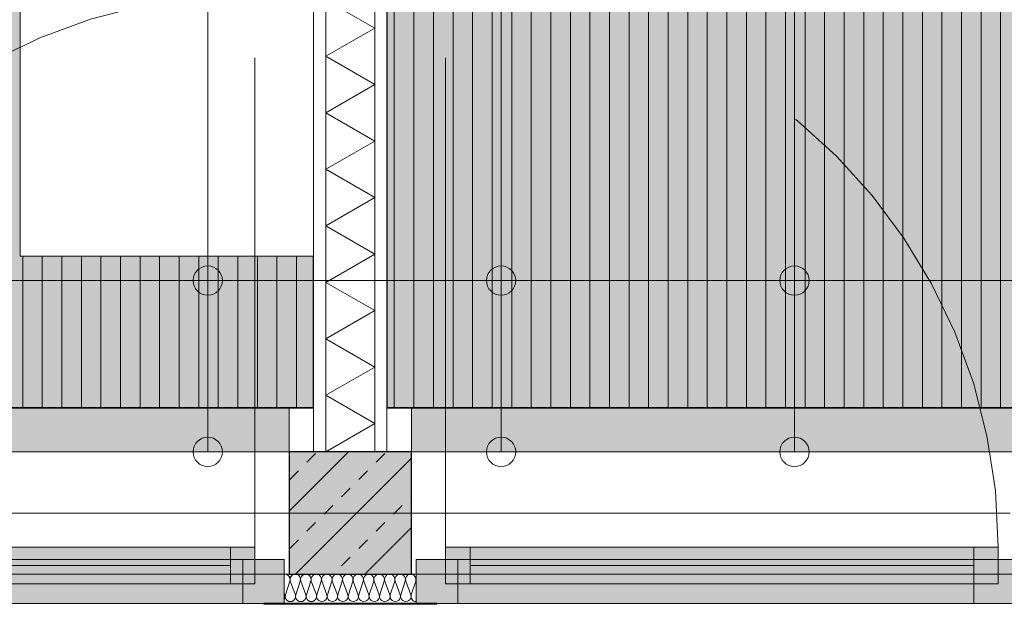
# Model space of a CAD drawing. Header units: metres. Extents: x -45 to 152, y -127 to 99.
# Tile 127 of 256: x -26.33 to -24.31, y -21.79 to -20.59. Entities that reach past the tile are written whole.
import ezdxf

# ---------------------------------------------------------------- set-up
doc = ezdxf.new("R2010")
doc.units = ezdxf.units.M
doc.header["$PDMODE"] = 1
doc.header["$PDSIZE"] = -2
for name, pattern in [('Achsen 01', [5.291531, 3.175, -1.058062, 0.352704, -0.705764]), ('gestrichelt - 01', [2, 1, -1]), ('Raster 01', [2, 1, -1])]:
    doc.linetypes.add(name, pattern=pattern)
doc.layers.get('0').update_dxf_attribs({"lineweight": 25})
for name, color, linetype, lineweight, true_color in [('013_Beton und Stahlbetonarbeiten-000 Brüstung', 7, 'Continuous', 9, 0xa6a6a6), ('013_Beton und Stahlbetonarbeiten-000 Sichtbeton-333 Außenstütze', 5, 'Continuous', 5, 0x0000ff), ('013_Beton und Stahlbetonarbeiten-000 Sichtbeton-334 Außenwandöf', 5, 'Continuous', 5, 0x0000ff), ('014_Fassadenarbeiten-330 mineralische Dämmung', 7, 'Continuous', 9, 0x666666), ('031_Metallbauarbeiten-350 Lamellendecke DS', 7, 'Continuous', 35, 0x666666), ('032_Metallarbeiten-Fenster', 7, 'Continuous', 13, 0x444444), ('039_Trockenbauarbeiten-340 Dämmung', 7, 'Continuous', 9, 0xc0c0c0), ('ACTES-Einrichtung Aufsicht.', 7, 'Continuous', 9, 0xa6a6a6), ('AV1-Achsen', 1, 'Achsen 01', 18, 0xff0000), ('AV1-Raster', 7, 'Raster 01', 9, 0xa6a6a6)]:
    doc.layers.add(name, color=color, linetype=linetype, lineweight=lineweight, true_color=true_color)
for name, color, linetype, lineweight in [('013_Beton und Stahlbetonarbeiten-330 Außenstützen', 7, 'Continuous', 25), ('030_Sonnenschutzarbeiten-BLENDSCHUTZ', 7, 'Continuous', 5), ('036_Bodenbelagarbeiten-350 Doppelbodenelement', 7, 'Continuous', 9), ('039_Trockenbauarbeiten-340 Gipskarton', 7, 'Continuous', 9), ('_1.35m (3D)', 7, 'Continuous', 9), ('_GRU (2D)', 7, 'Continuous', 9), ('_OG 2 (2D)', 7, 'Continuous', 9), ('_OG 2 - DS (2D)', 7, 'Continuous', 9), ('Bemaßung-Bemaßung', 7, 'Continuous', 9), ('Keine', 7, 'Continuous', 9)]:
    doc.layers.add(name, color=color, linetype=linetype, lineweight=lineweight)
doc.layers.get('0').freeze()
doc.styles.add('Arial', font='arial.ttf')
doc.dimstyles.new('COE 50', dxfattribs={"dimtxt": 126.090495, "dimasz": 0.001414, "dimexe": 0.001, "dimexo": 0.01, "dimgap": 0.001, "dimtad": 1, "dimdec": 3, "dimtxsty": 'Arial', "dimblk": 'VW_SLASH-4', "dimblk1": 'VW_SLASH-4', "dimblk2": 'VW_SLASH-4', "dimcen": 0, "dimadec": 3, "dimazin": 0, "dimtfac": 0.8, "dimtdec": 3, "dimtix": 1, "dimtmove": 0, "dimatfit": 0, "dimldrblk": 'VW_SLASH-3', "dimfxl": 0.002, "dimfxlon": 1, "dimfrac": 2, "dimtolj": 1, "dimarcsym": 0})
pattern_1 = [(90, (0, 0), (0.04, 0), [])]

# ---------------------------------------------------------------- blocks, each defined once
blk = doc.blocks.new('Group-2')
at = {"layer": 'AV1-Raster'}
blk.add_line((-25.65, -22.95), (-25.65, 1.35), dxfattribs=at)
blk = doc.blocks.new('1.35m (3D)')
at = {"layer": 'AV1-Raster', "color": 7}
blk.add_blockref('Group-2', (0, 0), dxfattribs=at)
blk = doc.blocks.new('VW_SLASH-4')
at = {"color": 0, "linetype": 'ByBlock', "lineweight": -2, "transparency": 16777216}
blk.add_line((0, 0), (-1, 0), dxfattribs=at)
at = {"color": 0, "linetype": 'Continuous', "lineweight": 15, "transparency": 16777216, "flags": 128}
blk.add_lwpolyline([(0.5, 0.5), (-0.5, -0.5)], dxfattribs=at)
blk = doc.blocks.new('*D15')
at = {"layer": '030_Sonnenschutzarbeiten-BLENDSCHUTZ', "color": 0, "lineweight": -2}
for p, q in [((-25.525, -22.025), (-25.525, -22.175)), ((-23.075, -22.025), (-23.075, -22.175)), ((-23.1457, -22.125), (-25.4543, -22.125))]:
    blk.add_line(p, q, dxfattribs=at)
at = {"layer": 'Defpoints', "color": 0}
for p in [(-25.525, -21.385), (-23.075, -21.385), (-25.525, -22.125)]:
    blk.add_point(p, dxfattribs=at)
at = {"layer": '030_Sonnenschutzarbeiten-BLENDSCHUTZ', "color": 0, "lineweight": -2, "xscale": 0.070693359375, "yscale": 0.070693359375, "zscale": 0.070693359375, "rotation": 180}
blk.add_blockref('VW_SLASH-4', (-25.525, -22.125), dxfattribs=at)
at = {"layer": '030_Sonnenschutzarbeiten-BLENDSCHUTZ', "color": 0, "lineweight": -2, "xscale": 0.070693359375, "yscale": 0.070693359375, "zscale": 0.070693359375}
blk.add_blockref('VW_SLASH-4', (-23.075, -22.125), dxfattribs=at)
at = {"layer": '030_Sonnenschutzarbeiten-BLENDSCHUTZ', "color": 0, "lineweight": 13, "insert": (-24.3, -22.0144), "char_height": 0.10087, "attachment_point": 5, "style": 'Arial'}
blk.add_mtext('\\A1;2,45', dxfattribs=at)
blk = doc.blocks.new('VW_SLASH-3')
at = {"color": 0, "linetype": 'ByBlock', "lineweight": -2, "transparency": 16777216}
blk.add_line((0, 0), (-1, 0), dxfattribs=at)
at = {"color": 0, "linetype": 'Continuous', "lineweight": 15, "transparency": 16777216, "flags": 128}
blk.add_lwpolyline([(0.5, 0.5), (-0.5, -0.5)], dxfattribs=at)
blk = doc.blocks.new('*D26')
at = {"layer": '030_Sonnenschutzarbeiten-BLENDSCHUTZ', "color": 0, "lineweight": -2}
for p, q in [((-28.225, -22.025), (-28.225, -22.175)), ((-25.775, -22.025), (-25.775, -22.175)), ((-25.8457, -22.125), (-28.1543, -22.125))]:
    blk.add_line(p, q, dxfattribs=at)
at = {"layer": 'Defpoints', "color": 0}
for p in [(-28.225, -21.385), (-25.775, -21.385), (-28.225, -22.125)]:
    blk.add_point(p, dxfattribs=at)
at = {"layer": '030_Sonnenschutzarbeiten-BLENDSCHUTZ', "color": 0, "lineweight": -2, "xscale": 0.070693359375, "yscale": 0.070693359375, "zscale": 0.070693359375, "rotation": 180}
blk.add_blockref('VW_SLASH-4', (-28.225, -22.125), dxfattribs=at)
at = {"layer": '030_Sonnenschutzarbeiten-BLENDSCHUTZ', "color": 0, "lineweight": -2, "xscale": 0.070693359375, "yscale": 0.070693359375, "zscale": 0.070693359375}
blk.add_blockref('VW_SLASH-4', (-25.775, -22.125), dxfattribs=at)
at = {"layer": '030_Sonnenschutzarbeiten-BLENDSCHUTZ', "color": 0, "lineweight": 13, "insert": (-27, -22.0144), "char_height": 0.10087, "attachment_point": 5, "style": 'Arial'}
blk.add_mtext('\\A1;2,45', dxfattribs=at)
blk = doc.blocks.new('Group-101')
at = {"color": 255, "transparency": 33554687}
blk.add_wipeout([(-26.325, -21.075), (-26.325, -18.275), (-25.725, -18.275), (-25.725, -21.075)], dxfattribs=at).dxf.layer = 'ACTES-Einrichtung Aufsicht.'
at = {"layer": 'ACTES-Einrichtung Aufsicht.', "transparency": 33554623, "flags": 128}
blk.add_lwpolyline([(-26.325, -21.075), (-26.325, -18.275), (-25.725, -18.275), (-25.725, -21.075)], close=True, dxfattribs=at)
blk = doc.blocks.new('Group-137')
at = {"color": 255, "linetype": 'Continuous', "lineweight": 5}
blk.add_wipeout([(-21.475, 25.6), (-18.275, 25.6), (-18.275, 25.7), (-21.475, 25.7)], dxfattribs=at).dxf.layer = '039_Trockenbauarbeiten-340 Dämmung'
blk = doc.blocks.new('Group-138')
at = {"layer": '039_Trockenbauarbeiten-340 Dämmung', "transparency": 33554687, "flags": 128}
blk.add_lwpolyline([(-21.475, 25.7), (-21.4173, 25.6), (-21.3595, 25.7), (-21.3018, 25.6), (-21.2441, 25.7), (-21.1863, 25.6), (-21.1286, 25.7), (-21.0709, 25.6), (-21.0131, 25.7), (-20.9554, 25.6), (-20.8976, 25.7), (-20.8399, 25.6), (-20.7822, 25.7), (-20.7244, 25.6), (-20.6667, 25.7), (-20.609, 25.6), (-20.5512, 25.7)], dxfattribs=at)
blk = doc.blocks.new('Group-139')
at = {"layer": '039_Trockenbauarbeiten-340 Dämmung'}
blk.add_blockref('Group-137', (0, 0), dxfattribs=at)
at = {"layer": '039_Trockenbauarbeiten-340 Dämmung', "transparency": 33554687}
blk.add_blockref('Group-138', (0, 0), dxfattribs=at)
blk = doc.blocks.new('Parametric Object-13')
at = {"layer": '039_Trockenbauarbeiten-340 Dämmung', "color": 7, "transparency": 33554687}
blk.add_blockref('Group-139', (0, 0), dxfattribs=at)
at = {"layer": '039_Trockenbauarbeiten-340 Dämmung', "color": 0, "flags": 1}
for tag in ['IFC_UUID', 'instanceID', 'prm0_name', 'prm0_type', 'prm0_value', 'prm1_name', 'prm1_type', 'prm1_value', 'prm2_name', 'prm2_type', 'prm2_value', 'prm3_name', 'prm3_type', 'prm3_value', 'prm4_name', 'prm4_type', 'prm4_value', 'prm5_name', 'prm5_type', 'prm5_value', 'prm6_name', 'prm6_type', 'prm6_value']:
    blk.add_attdef(tag, (-25.7, -21.475), '', height=0.00018, dxfattribs=at)
blk = doc.blocks.new('*D664')
at = {"layer": 'Bemaßung-Bemaßung', "color": 0, "linetype": 'Continuous', "lineweight": -2}
for p, q in [((-29.625, -23.175), (-29.625, -23.325)), ((-25.725, -23.175), (-25.725, -23.325)), ((-25.7957, -23.275), (-29.5543, -23.275))]:
    blk.add_line(p, q, dxfattribs=at)
at = {"layer": 'Defpoints', "color": 0}
for p in [(-29.625, -21.475), (-25.725, -21.475), (-29.625, -23.275)]:
    blk.add_point(p, dxfattribs=at)
at = {"layer": 'Bemaßung-Bemaßung', "color": 0, "lineweight": -2, "xscale": 0.070693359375, "yscale": 0.070693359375, "zscale": 0.070693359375, "rotation": 180}
blk.add_blockref('VW_SLASH-4', (-29.625, -23.275), dxfattribs=at)
at = {"layer": 'Bemaßung-Bemaßung', "color": 0, "lineweight": -2, "xscale": 0.070693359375, "yscale": 0.070693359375, "zscale": 0.070693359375}
blk.add_blockref('VW_SLASH-4', (-25.725, -23.275), dxfattribs=at)
at = {"layer": 'Bemaßung-Bemaßung', "color": 0, "insert": (-27.675, -23.1644), "char_height": 0.10087, "attachment_point": 5, "style": 'Arial'}
blk.add_mtext('\\A1;3,90', dxfattribs=at)
blk = doc.blocks.new('*D665')
at = {"layer": 'Bemaßung-Bemaßung', "color": 0, "linetype": 'Continuous', "lineweight": -2}
for p, q in [((-25.725, -23.175), (-25.725, -23.325)), ((-25.575, -23.175), (-25.575, -23.325)), ((-25.7957, -23.275), (-25.8664, -23.275)), ((-25.575, -23.275), (-25.725, -23.275)), ((-25.5043, -23.275), (-25.4336, -23.275))]:
    blk.add_line(p, q, dxfattribs=at)
at = {"layer": 'Defpoints', "color": 0}
for p in [(-25.725, -21.475), (-25.575, -21.475), (-25.725, -23.275)]:
    blk.add_point(p, dxfattribs=at)
at = {"layer": 'Bemaßung-Bemaßung', "color": 0, "lineweight": -2, "xscale": 0.070693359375, "yscale": 0.070693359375, "zscale": 0.070693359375}
blk.add_blockref('VW_SLASH-4', (-25.725, -23.275), dxfattribs=at)
at = {"layer": 'Bemaßung-Bemaßung', "color": 0, "lineweight": -2, "xscale": 0.070693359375, "yscale": 0.070693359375, "zscale": 0.070693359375, "rotation": 180}
blk.add_blockref('VW_SLASH-4', (-25.575, -23.275), dxfattribs=at)
at = {"layer": 'Bemaßung-Bemaßung', "color": 0, "insert": (-25.65, -23.5545), "char_height": 0.10087, "attachment_point": 5, "style": 'Arial'}
blk.add_mtext('\\A1;15', dxfattribs=at)
blk = doc.blocks.new('*D666')
at = {"layer": 'Bemaßung-Bemaßung', "color": 0, "linetype": 'Continuous', "lineweight": -2}
for p, q in [((-25.575, -23.175), (-25.575, -23.325)), ((-23.275, -23.175), (-23.275, -23.325)), ((-23.3457, -23.275), (-25.5043, -23.275))]:
    blk.add_line(p, q, dxfattribs=at)
at = {"layer": 'Defpoints', "color": 0}
for p in [(-25.575, -21.475), (-23.275, -21.475), (-25.575, -23.275)]:
    blk.add_point(p, dxfattribs=at)
at = {"layer": 'Bemaßung-Bemaßung', "color": 0, "lineweight": -2, "xscale": 0.070693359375, "yscale": 0.070693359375, "zscale": 0.070693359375, "rotation": 180}
blk.add_blockref('VW_SLASH-4', (-25.575, -23.275), dxfattribs=at)
at = {"layer": 'Bemaßung-Bemaßung', "color": 0, "lineweight": -2, "xscale": 0.070693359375, "yscale": 0.070693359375, "zscale": 0.070693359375}
blk.add_blockref('VW_SLASH-4', (-23.275, -23.275), dxfattribs=at)
at = {"layer": 'Bemaßung-Bemaßung', "color": 0, "insert": (-24.425, -23.1644), "char_height": 0.10087, "attachment_point": 5, "style": 'Arial'}
blk.add_mtext('\\A1;2,30', dxfattribs=at)
blk = doc.blocks.new('*D740')
at = {"layer": 'Bemaßung-Bemaßung', "color": 0, "lineweight": -2}
for p, q in [((-28.225, -23.675), (-28.225, -23.825)), ((-25.775, -23.675), (-25.775, -23.825)), ((-25.8457, -23.775), (-28.1543, -23.775))]:
    blk.add_line(p, q, dxfattribs=at)
at = {"layer": 'Defpoints', "color": 0}
for p in [(-28.225, -21.475), (-25.775, -21.475), (-28.225, -23.775)]:
    blk.add_point(p, dxfattribs=at)
at = {"layer": 'Bemaßung-Bemaßung', "color": 0, "lineweight": -2, "xscale": 0.070693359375, "yscale": 0.070693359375, "zscale": 0.070693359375, "rotation": 180}
blk.add_blockref('VW_SLASH-4', (-28.225, -23.775), dxfattribs=at)
at = {"layer": 'Bemaßung-Bemaßung', "color": 0, "lineweight": -2, "xscale": 0.070693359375, "yscale": 0.070693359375, "zscale": 0.070693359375}
blk.add_blockref('VW_SLASH-4', (-25.775, -23.775), dxfattribs=at)
at = {"layer": 'Bemaßung-Bemaßung', "color": 0, "insert": (-27, -23.6644), "char_height": 0.10087, "attachment_point": 5, "style": 'Arial'}
blk.add_mtext('\\A1;2,45', dxfattribs=at)
blk = doc.blocks.new('*D741')
at = {"layer": 'Bemaßung-Bemaßung', "color": 0, "lineweight": -2}
for p, q in [((-25.775, -23.675), (-25.775, -23.825)), ((-25.525, -23.675), (-25.525, -23.825)), ((-25.5957, -23.775), (-25.7043, -23.775))]:
    blk.add_line(p, q, dxfattribs=at)
at = {"layer": 'Defpoints', "color": 0}
for p in [(-25.775, -21.475), (-25.525, -21.475), (-25.775, -23.775)]:
    blk.add_point(p, dxfattribs=at)
at = {"layer": 'Bemaßung-Bemaßung', "color": 0, "lineweight": -2, "xscale": 0.070693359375, "yscale": 0.070693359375, "zscale": 0.070693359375, "rotation": 180}
blk.add_blockref('VW_SLASH-4', (-25.775, -23.775), dxfattribs=at)
at = {"layer": 'Bemaßung-Bemaßung', "color": 0, "lineweight": -2, "xscale": 0.070693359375, "yscale": 0.070693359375, "zscale": 0.070693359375}
blk.add_blockref('VW_SLASH-4', (-25.525, -23.775), dxfattribs=at)
at = {"layer": 'Bemaßung-Bemaßung', "color": 0, "insert": (-25.65, -23.6735), "char_height": 0.10087, "attachment_point": 5, "style": 'Arial'}
blk.add_mtext('\\A1;25', dxfattribs=at)
blk = doc.blocks.new('*D742')
at = {"layer": 'Bemaßung-Bemaßung', "color": 0, "lineweight": -2}
for p, q in [((-25.525, -23.675), (-25.525, -23.825)), ((-23.075, -23.675), (-23.075, -23.825)), ((-23.1457, -23.775), (-25.4543, -23.775))]:
    blk.add_line(p, q, dxfattribs=at)
at = {"layer": 'Defpoints', "color": 0}
for p in [(-25.525, -21.475), (-23.075, -21.725), (-25.525, -23.775)]:
    blk.add_point(p, dxfattribs=at)
at = {"layer": 'Bemaßung-Bemaßung', "color": 0, "lineweight": -2, "xscale": 0.070693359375, "yscale": 0.070693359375, "zscale": 0.070693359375, "rotation": 180}
blk.add_blockref('VW_SLASH-4', (-25.525, -23.775), dxfattribs=at)
at = {"layer": 'Bemaßung-Bemaßung', "color": 0, "lineweight": -2, "xscale": 0.070693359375, "yscale": 0.070693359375, "zscale": 0.070693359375}
blk.add_blockref('VW_SLASH-4', (-23.075, -23.775), dxfattribs=at)
at = {"layer": 'Bemaßung-Bemaßung', "color": 0, "insert": (-24.3, -23.6644), "char_height": 0.10087, "attachment_point": 5, "style": 'Arial'}
blk.add_mtext('\\A1;2,45', dxfattribs=at)
blk = doc.blocks.new('COE - Fenster 01')
at = {"layer": '032_Metallarbeiten-Fenster', "linetype": 'Continuous', "lineweight": 0}
for points in [[(-0.03, 2.515), (-0.03, 2.43), (0.06, 2.43), (0.06, 2.515)], [(0.02, 2.455), (0.02, 2.405), (-0.055, 2.405), (-0.055, 2.455)], [(-0.03, 2.43), (0.06, 2.43), (0.06, 0.17), (-0.03, 0.17)], [(0.02, 2.405), (0.02, 1.375), (-0.055, 1.375), (-0.055, 2.405)], [(0.06, 1.375), (0.06, 1.225), (-0.03, 1.225), (-0.03, 1.375)], [(0.02, 1.225), (0.02, 1.275), (-0.055, 1.275), (-0.055, 1.225)], [(0.02, 0.195), (0.02, 1.225), (-0.055, 1.225), (-0.055, 0.195)], [(0.02, 0.145), (0.02, 0.195), (-0.055, 0.195), (-0.055, 0.145)], [(0.06, 0.17), (-0.03, 0.17), (-0.03, 0.085), (0.06, 0.085)]]:
    blk.add_hatch(color=7, dxfattribs=at).paths.add_polyline_path(points)
at = {"layer": '032_Metallarbeiten-Fenster', "color": 7, "linetype": 'gestrichelt - 01', "lineweight": 18, "transparency": 33554687}
for p, q in [((-0.055, 2.455), (-1.185, 2.455)), ((-0.055, 0.145), (-1.185, 0.145))]:
    blk.add_line(p, q, dxfattribs=at)
at = {"layer": '032_Metallarbeiten-Fenster', "color": 7, "lineweight": 18}
for p, q in [((-0.0175, 2.405), (-0.0175, 1.375)), ((-0.0175, 0.195), (-0.0175, 1.225))]:
    blk.add_line(p, q, dxfattribs=at)
at = {"layer": '032_Metallarbeiten-Fenster', "color": 7, "lineweight": 18, "flags": 128}
for points in [[(-0.03, 2.515), (-0.03, 2.43), (0.06, 2.43), (0.06, 2.515)], [(0.02, 2.455), (0.02, 2.405), (-0.055, 2.405), (-0.055, 2.455)], [(-0.03, 2.43), (0.06, 2.43), (0.06, 0.17), (-0.03, 0.17)], [(0.02, 2.405), (0.02, 1.375), (-0.055, 1.375), (-0.055, 2.405)], [(0.06, 1.375), (0.06, 1.225), (-0.03, 1.225), (-0.03, 1.375)], [(0.02, 1.225), (0.02, 1.275), (-0.055, 1.275), (-0.055, 1.225)], [(0.02, 0.195), (0.02, 1.225), (-0.055, 1.225), (-0.055, 0.195)], [(0.02, 0.145), (0.02, 0.195), (-0.055, 0.195), (-0.055, 0.145)], [(0.06, 0.17), (-0.03, 0.17), (-0.03, 0.085), (0.06, 0.085)]]:
    blk.add_lwpolyline(points, close=True, dxfattribs=at)
at = {"layer": '032_Metallarbeiten-Fenster', "color": 7, "linetype": 'gestrichelt - 01', "lineweight": 18, "transparency": 33554687}
for centre, start, end in [((-0.055, 2.455), 180.0004, 270), ((-0.055, 0.145), 90, 179.9996)]:
    blk.add_arc(centre, 1.13, start, end, dxfattribs=at)
blk = doc.blocks.new('Group-384')
at = {"layer": '014_Fassadenarbeiten-330 mineralische Dämmung', "transparency": 33554687, "flags": 128}
for points in [[(15.3239, -23.284, 0.513088), (15.3342, -23.27), (15.3252, -23.242, -1.372995), (15.3456, -23.242), (15.3353, -23.27, 1.372583), (15.3557, -23.27), (15.3467, -23.242, -1.372995), (15.3671, -23.242), (15.3567, -23.27, 1.372583), (15.3771, -23.27)], [(15.3353, -23.27, 1.372583), (15.3557, -23.27), (15.3467, -23.242, -1.372995), (15.3671, -23.242), (15.3567, -23.27, 1.372583), (15.3771, -23.27), (15.3681, -23.242, -1.372995), (15.3885, -23.242), (15.3782, -23.27, 1.372583), (15.3986, -23.27), (15.3896, -23.242, -1.372995), (15.41, -23.242), (15.3996, -23.27, 1.372583), (15.42, -23.27), (15.411, -23.242, -1.372995), (15.4314, -23.242), (15.4211, -23.27, 1.372583), (15.4415, -23.27), (15.4325, -23.242, -1.372995), (15.4529, -23.242), (15.4425, -23.27, 1.372583), (15.4629, -23.27), (15.4539, -23.242, -1.372995), (15.4743, -23.242), (15.464, -23.27, 1.372583), (15.4844, -23.27), (15.4754, -23.242, -1.372995), (15.4958, -23.242), (15.4854, -23.27, 1.372583), (15.5058, -23.27), (15.4968, -23.242, -1.372995), (15.5172, -23.242), (15.5069, -23.27, 1.372583), (15.5273, -23.27), (15.5183, -23.242, -1.372995), (15.5387, -23.242), (15.5283, -23.27, 1.372583), (15.5487, -23.27), (15.5397, -23.242, -1.372995), (15.5601, -23.242), (15.5498, -23.27, 1.372583), (15.5702, -23.27), (15.5612, -23.242, -1.372995), (15.5816, -23.242)], [(15.5283, -23.27, 0.324435), (15.5322, -23.282, 0.324435), (15.5448, -23.282, 0.324435), (15.5487, -23.27), (15.5397, -23.242, -0.324488), (15.5436, -23.23, -0.324488), (15.5562, -23.23, -0.324488), (15.5601, -23.242), (15.5498, -23.27, 0.324435), (15.5537, -23.282, 0.324435), (15.5663, -23.282, 0.324435), (15.5702, -23.27), (15.5612, -23.242, -0.324488), (15.5651, -23.23, -0.324488), (15.5777, -23.23, -0.324488), (15.5816, -23.242), (15.5712, -23.27, 0.324435), (15.5751, -23.282, 0.324435), (15.5877, -23.282, 0.324435), (15.5916, -23.27), (15.5826, -23.242, -0.540253), (15.5939, -23.228)], [(15.5939, -23.2791, -0.225321), (15.5927, -23.27), (15.5939, -23.2667)]]:
    blk.add_lwpolyline(points, format="xyb", dxfattribs=at)
blk = doc.blocks.new('Group-388')
at = {"layer": '014_Fassadenarbeiten-330 mineralische Dämmung', "transparency": 33554687}
blk.add_blockref('Group-384', (0, 0), dxfattribs=at)
blk = doc.blocks.new('Parametric Object-46')
at = {"layer": '014_Fassadenarbeiten-330 mineralische Dämmung', "color": 7, "transparency": 33554687}
blk.add_blockref('Group-388', (0, 0), dxfattribs=at)
at = {"layer": '014_Fassadenarbeiten-330 mineralische Dämmung', "color": 0, "flags": 1}
for tag in ['IFC_UUID', 'instanceID', 'prm0_name', 'prm0_type', 'prm0_value', 'prm1_name', 'prm1_type', 'prm1_value', 'prm2_name', 'prm2_type', 'prm2_value', 'prm3_name', 'prm3_type', 'prm3_value', 'prm4_name', 'prm4_type', 'prm4_value', 'prm5_name', 'prm5_type', 'prm5_value', 'prm6_name', 'prm6_type', 'prm6_value']:
    blk.add_attdef(tag, (-25.7851, -21.7835), '', height=0.00018, dxfattribs=at)
blk = doc.blocks.new('Group-739')
at = {"layer": 'AV1-Achsen'}
blk.add_line((-43.35, -21.6), (4.2, -21.6), dxfattribs=at)
blk = doc.blocks.new('GRU (2D)')
at = {"layer": 'AV1-Achsen', "color": 7}
blk.add_blockref('Group-739', (0, 0), dxfattribs=at)
blk = doc.blocks.new('OG 2 - DS (2D)')
at = {"layer": '030_Sonnenschutzarbeiten-BLENDSCHUTZ', "linetype": 'Continuous', "lineweight": 0, "transparency": 33554610}
for points in [[(-25.775, -21.385), (-28.225, -21.385), (-28.225, -21.475), (-25.775, -21.475)], [(-23.075, -21.385), (-23.075, -21.475), (-25.525, -21.475), (-25.525, -21.385)]]:
    blk.add_hatch(color=161, dxfattribs=at).paths.add_polyline_path(points)
at = {"layer": '031_Metallbauarbeiten-350 Lamellendecke DS', "linetype": 'Continuous', "lineweight": 0, "transparency": 33554508}
for color, points in [(254, [(-29.625, -18.275), (-25.725, -18.275), (-25.725, -21.385), (-29.625, -21.385)]), (190, [(-29.625, -18.275), (-25.725, -18.275), (-25.725, -21.385), (-29.625, -21.385)]), (254, [(-25.575, -18.275), (-23.075, -18.275), (-23.075, -21.385), (-25.575, -21.385)]), (190, [(-25.575, -18.275), (-23.075, -18.275), (-23.075, -21.385), (-25.575, -21.385)])]:
    blk.add_hatch(color=color, dxfattribs=at).paths.add_polyline_path(points)
at = {"layer": '031_Metallbauarbeiten-350 Lamellendecke DS', "linetype": 'Continuous', "lineweight": 9, "transparency": 33554508}
h = blk.add_hatch(dxfattribs=at)
h.set_pattern_fill('Lamellendecke', color=252, style=0, pattern_type=2)
h.set_pattern_definition(pattern_1)
h.paths.add_polyline_path([(-29.625, -18.275), (-25.725, -18.275), (-25.725, -21.385), (-29.625, -21.385)])
h = blk.add_hatch(dxfattribs=at)
h.set_pattern_fill('Lamellendecke', color=252, style=0, pattern_type=2)
h.set_pattern_definition(pattern_1)
h.paths.add_polyline_path([(-25.575, -18.275), (-23.075, -18.275), (-23.075, -21.385), (-25.575, -21.385)])
at = {"layer": '030_Sonnenschutzarbeiten-BLENDSCHUTZ', "color": 251, "lineweight": 13, "flags": 128}
for points in [[(-25.775, -21.385), (-28.225, -21.385), (-28.225, -21.475), (-25.775, -21.475)], [(-23.075, -21.385), (-23.075, -21.475), (-25.525, -21.475), (-25.525, -21.385)]]:
    blk.add_lwpolyline(points, close=True, dxfattribs=at)
at = {"layer": '031_Metallbauarbeiten-350 Lamellendecke DS', "flags": 128}
for points in [[(-29.625, -18.275), (-25.725, -18.275), (-25.725, -21.385), (-29.625, -21.385)], [(-25.575, -18.275), (-23.075, -18.275), (-23.075, -21.385), (-25.575, -21.385)]]:
    blk.add_lwpolyline(points, close=True, dxfattribs=at)
at = {"layer": '031_Metallbauarbeiten-350 Lamellendecke DS', "color": 251, "linetype": 'Continuous', "lineweight": 35, "transparency": 33554687, "flags": 128}
for points in [[(-29.625, -18.275), (-25.725, -18.275), (-25.725, -21.385), (-29.625, -21.385)], [(-25.575, -18.275), (-23.075, -18.275), (-23.075, -21.385), (-25.575, -21.385)]]:
    blk.add_lwpolyline(points, close=True, dxfattribs=at)
at = {"layer": '030_Sonnenschutzarbeiten-BLENDSCHUTZ', "color": 7, "lineweight": 13}
dim = blk.add_aligned_dim(p1=(-25.775, -21.385), p2=(-28.225, -21.385), distance=0.74, text='2,45', dimstyle='COE 50', override={"dimtxt": 0.100872, "dimasz": 0.070693, "dimexe": 0.05, "dimgap": 0.05, "dimpost": '<>', "dimtxsty": 'Arial', "dimtmove": 2, "dimfxl": 0.1}, dxfattribs=at)
dim.commit()
dim.dimension.update_dxf_attribs({"geometry": '*D26', "text_midpoint": (-27, -22.0144)})
dim = blk.add_linear_dim(base=(-25.525, -22.125), p1=(-23.075, -21.385), p2=(-25.525, -21.385), text='2,45', dimstyle='COE 50', override={"dimtxt": 0.100872, "dimasz": 0.070693, "dimexe": 0.05, "dimgap": 0.05, "dimpost": '<>', "dimtxsty": 'Arial', "dimtmove": 2, "dimfxl": 0.1}, dxfattribs=at)
dim.commit()
dim.dimension.update_dxf_attribs({"geometry": '*D15', "text_midpoint": (-24.3, -22.0144)})
blk = doc.blocks.new('OG 2 (2D)')
at = {"layer": '032_Metallarbeiten-Fenster', "linetype": 'Continuous', "lineweight": 0, "transparency": 33554687}
blk.add_hatch(color=181, dxfattribs=at).paths.add_polyline_path([(-25.8269, -21.7843), (-25.4731, -21.7843), (-25.4731, -21.7863), (-25.8269, -21.7863)])
at = {"layer": '032_Metallarbeiten-Fenster', "color": 7, "linetype": 'Continuous', "lineweight": 9, "transparency": 33554687, "flags": 128}
blk.add_lwpolyline([(-25.8269, -21.7843), (-25.4731, -21.7843), (-25.4731, -21.7863), (-25.8269, -21.7863)], close=True, dxfattribs=at)
at = {"layer": '036_Bodenbelagarbeiten-350 Doppelbodenelement', "color": 230, "lineweight": 18}
for centre in [(-25.9416, -21.125), (-25.3416, -21.125), (-24.7416, -21.125)]:
    blk.add_circle(centre, 0.03, dxfattribs=at)
at = {"layer": 'ACTES-Einrichtung Aufsicht.'}
blk.add_blockref('Group-101', (0, 0), dxfattribs=at)
at = {"color": 255}
for points in [[(-25.775, -21.725), (-28.225, -21.725), (-28.225, -21.475), (-25.775, -21.475)], [(-23.075, -21.725), (-25.525, -21.725), (-25.525, -21.475), (-23.075, -21.475)]]:
    blk.add_wipeout(points, dxfattribs=at).dxf.layer = '013_Beton und Stahlbetonarbeiten-000 Brüstung'
at = {"layer": '013_Beton und Stahlbetonarbeiten-000 Brüstung', "flags": 128}
for points in [[(-25.775, -21.725), (-28.225, -21.725), (-28.225, -21.475), (-25.775, -21.475)], [(-23.075, -21.725), (-25.525, -21.725), (-25.525, -21.475), (-23.075, -21.475)]]:
    blk.add_lwpolyline(points, close=True, dxfattribs=at)
at = {"layer": '036_Bodenbelagarbeiten-350 Doppelbodenelement', "color": 230, "linetype": 'Continuous', "flags": 128}
for points in [[(-26.5416, -20.525), (-25.9416, -20.525), (-25.9416, -21.125), (-26.5416, -21.125)], [(-25.3416, -20.525), (-24.7416, -20.525), (-24.7416, -21.125), (-25.3416, -21.125)], [(-24.7416, -20.525), (-24.1416, -20.525), (-24.1416, -21.125), (-24.7416, -21.125)], [(-26.5416, -21.125), (-25.9416, -21.125), (-25.9416, -21.475), (-26.5416, -21.475)], [(-25.3416, -21.125), (-24.7416, -21.125), (-24.7416, -21.475), (-25.3416, -21.475)], [(-24.7416, -21.125), (-24.1416, -21.125), (-24.1416, -21.475), (-24.7416, -21.475)]]:
    blk.add_lwpolyline(points, close=True, dxfattribs=at)
at = {"layer": '036_Bodenbelagarbeiten-350 Doppelbodenelement', "color": 230, "lineweight": 18}
for centre in [(-25.9416, -21.475), (-25.3416, -21.475), (-24.7416, -21.475)]:
    blk.add_circle(centre, 0.03, dxfattribs=at)
at = {"layer": '014_Fassadenarbeiten-330 mineralische Dämmung', "xscale": -1}
blk.add_blockref('Parametric Object-46', (-10.1911, 1.503), dxfattribs=at)
at = {"layer": '032_Metallarbeiten-Fenster', "color": 7, "rotation": 270}
for p in [(-28.3, -21.725), (-25.6, -21.725)]:
    blk.add_blockref('COE - Fenster 01', p, dxfattribs=at)
at = {"layer": 'Bemaßung-Bemaßung'}
for base, p1, p2, picture, middle in [((-28.225, -23.775), (-25.775, -21.475), (-28.225, -21.475), '*D740', (-27, -23.6644)), ((-25.525, -23.775), (-23.075, -21.725), (-25.525, -21.475), '*D742', (-24.3, -23.6644))]:
    dim = blk.add_linear_dim(base=base, p1=p1, p2=p2, text='2,45', dimstyle='COE 50', override={"dimtxt": 0.100872, "dimasz": 0.070693, "dimexe": 0.05, "dimgap": 0.05, "dimpost": '<>', "dimtxsty": 'Arial', "dimtmove": 2, "dimfxl": 0.1}, dxfattribs=at)
    dim.commit()
    dim.dimension.update_dxf_attribs({"geometry": picture, "text_midpoint": middle})
at = {"color": 255}
blk.add_wipeout([(-25.6, -21.475), (-25.6, -18.275), (-25.7, -18.275), (-25.7, -21.475)], dxfattribs=at).dxf.layer = '039_Trockenbauarbeiten-340 Dämmung'
at = {"layer": '039_Trockenbauarbeiten-340 Dämmung', "flags": 128}
blk.add_lwpolyline([(-25.6, -21.475), (-25.6, -18.275), (-25.7, -18.275), (-25.7, -21.475)], close=True, dxfattribs=at)
at = {"layer": '039_Trockenbauarbeiten-340 Dämmung', "rotation": 90}
blk.add_blockref('Parametric Object-13', (0, 0), dxfattribs=at)
at = {"color": 255}
for points in [[(-25.725, -21.475), (-25.725, -18.313), (-25.7, -18.313), (-25.7, -21.475)], [(-25.575, -21.475), (-25.575, -18.313), (-25.6, -18.313), (-25.6, -21.475)]]:
    blk.add_wipeout(points, dxfattribs=at).dxf.layer = '039_Trockenbauarbeiten-340 Gipskarton'
at = {"layer": '013_Beton und Stahlbetonarbeiten-330 Außenstützen', "linetype": 'Continuous', "lineweight": 0, "true_color": 0xc0c0c0}
blk.add_hatch(color=9, dxfattribs=at).paths.add_polyline_path([(-25.525, -21.475), (-25.775, -21.475), (-25.775, -21.725), (-25.525, -21.725)])
at = {"layer": '013_Beton und Stahlbetonarbeiten-330 Außenstützen', "linetype": 'Continuous', "lineweight": 13}
h = blk.add_hatch(dxfattribs=at)
h.set_pattern_fill('Stahlbeton-1', color=251, style=0, pattern_type=2)
h.set_pattern_definition([(45, (0, 0), (0.07071068, -0.07071068), [0.025, -0.025])])
h.paths.add_polyline_path([(-25.525, -21.475), (-25.775, -21.475), (-25.775, -21.725), (-25.525, -21.725)])
h = blk.add_hatch(dxfattribs=at)
h.set_pattern_fill('Stahlbeton', color=251, style=0, pattern_type=2)
h.set_pattern_definition([(-135, (0.03106, -0.03313), (0.07071068, -0.07071068), [])])
h.paths.add_polyline_path([(-25.525, -21.475), (-25.775, -21.475), (-25.775, -21.725), (-25.525, -21.725)])
at = {"layer": '013_Beton und Stahlbetonarbeiten-000 Sichtbeton-333 Außenstütze', "color": 30}
blk.add_solid([(-25.775, -21.475), (-25.525, -21.475), (-25.725, -21.525), (-25.575, -21.525)], dxfattribs=at)
at = {"layer": '013_Beton und Stahlbetonarbeiten-000 Sichtbeton-334 Außenwandöf', "color": 30}
for points in [[(-25.775, -21.725), (-25.775, -21.475), (-25.725, -21.725), (-25.725, -21.525)], [(-25.575, -21.725), (-25.575, -21.525), (-25.525, -21.725), (-25.525, -21.475)]]:
    blk.add_solid(points, dxfattribs=at)
at = {"layer": '013_Beton und Stahlbetonarbeiten-330 Außenstützen', "flags": 128}
blk.add_lwpolyline([(-25.525, -21.475), (-25.775, -21.475), (-25.775, -21.725), (-25.525, -21.725)], close=True, dxfattribs=at)
at = {"layer": '036_Bodenbelagarbeiten-350 Doppelbodenelement', "color": 230, "linetype": 'Continuous', "flags": 128}
for points in [[(-25.9416, -20.525), (-25.3416, -20.525), (-25.3416, -21.125), (-25.9416, -21.125)], [(-25.9416, -21.125), (-25.3416, -21.125), (-25.3416, -21.475), (-25.9416, -21.475)]]:
    blk.add_lwpolyline(points, close=True, dxfattribs=at)
at = {"layer": '039_Trockenbauarbeiten-340 Gipskarton', "flags": 128}
for points in [[(-25.725, -21.475), (-25.725, -18.313), (-25.7, -18.313), (-25.7, -21.475)], [(-25.575, -21.475), (-25.575, -18.313), (-25.6, -18.313), (-25.6, -21.475)]]:
    blk.add_lwpolyline(points, close=True, dxfattribs=at)
at = {"layer": 'Keine', "color": 8, "linetype": 'Continuous', "lineweight": 13, "flags": 128}
blk.add_lwpolyline([(-39.025, -5.525), (-23.075, -5.525), (-23.075, -21.475), (-39.025, -21.475)], close=True, dxfattribs=at)
at = {"layer": 'Bemaßung-Bemaßung', "linetype": 'Continuous'}
for base, p1, p2, text, override, picture, middle in [((-29.625, -23.275), (-25.725, -21.475), (-29.625, -21.475), '3,90', {"dimtxt": 0.100872, "dimasz": 0.070693, "dimexe": 0.05, "dimgap": 0.05, "dimpost": '<>', "dimtxsty": 'Arial', "dimtmove": 2, "dimfxl": 0.1}, '*D664', (-27.675, -23.1644)), ((-25.725, -23.275), (-25.575, -21.475), (-25.725, -21.475), '15', {"dimtxt": 0.100872, "dimasz": 0.070693, "dimexe": 0.05, "dimgap": 0.05, "dimpost": '<>', "dimtxsty": 'Arial', "dimtix": 0, "dimtmove": 2, "dimfxl": 0.1}, '*D665', (-25.65, -23.5545)), ((-25.575, -23.275), (-23.275, -21.475), (-25.575, -21.475), '2,30', {"dimtxt": 0.100872, "dimasz": 0.070693, "dimexe": 0.05, "dimgap": 0.05, "dimpost": '<>', "dimtxsty": 'Arial', "dimtmove": 2, "dimfxl": 0.1}, '*D666', (-24.425, -23.1644))]:
    dim = blk.add_linear_dim(base=base, p1=p1, p2=p2, text=text, dimstyle='COE 50', override=override, dxfattribs=at)
    dim.commit()
    dim.dimension.update_dxf_attribs({"geometry": picture, "text_midpoint": middle})
at = {"layer": 'Bemaßung-Bemaßung'}
dim = blk.add_linear_dim(base=(-25.775, -23.775), p1=(-25.525, -21.475), p2=(-25.775, -21.475), text='25', dimstyle='COE 50', override={"dimtxt": 0.100872, "dimasz": 0.070693, "dimexe": 0.05, "dimgap": 0.05, "dimpost": '<>', "dimtxsty": 'Arial', "dimtmove": 2, "dimfxl": 0.1}, dxfattribs=at)
dim.commit()
dim.dimension.update_dxf_attribs({"geometry": '*D741', "text_midpoint": (-25.65, -23.6735)})

msp = doc.modelspace()

# ---------------------------------------------------------------- block references
at = {"layer": '_1.35m (3D)'}
msp.add_blockref('1.35m (3D)', (0, 0), dxfattribs=at)

# ---------------------------------------------------------------- next in the draw order: block references
at = {"layer": '_OG 2 - DS (2D)'}
msp.add_blockref('OG 2 - DS (2D)', (0, 0), dxfattribs=at)

# ---------------------------------------------------------------- next in the draw order: block references
at = {"layer": '_OG 2 (2D)'}
msp.add_blockref('OG 2 (2D)', (0, 0), dxfattribs=at)

# ---------------------------------------------------------------- next in the draw order: block references
at = {"layer": '_GRU (2D)'}
msp.add_blockref('GRU (2D)', (0, 0), dxfattribs=at)

doc.saveas('drawing.dxf')
